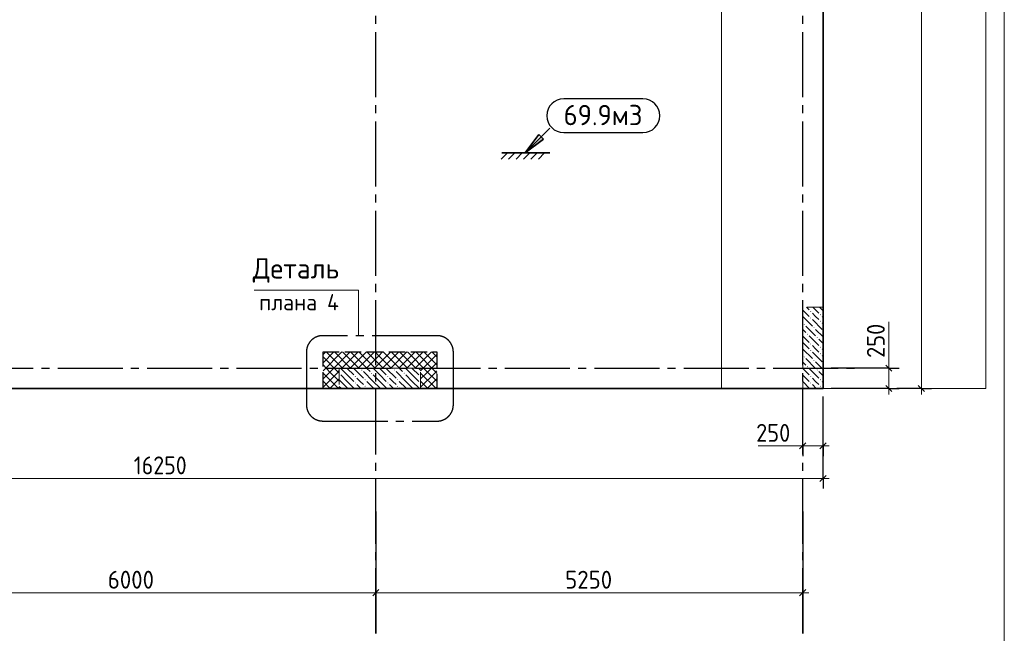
# Model space of a CAD drawing. Header units: millimetres. Extents: x 0 to 59400, y 0 to 42000.
# Tile 3 of 22: x 15433 to 27542, y 16519 to 24071. Entities that reach past the tile are written whole.
import ezdxf

# ---------------------------------------------------------------- set-up
doc = ezdxf.new("R2010")
doc.units = ezdxf.units.MM
doc.linetypes.add('______2', pattern=[270, 200, -70])
doc.linetypes.add('______5', pattern=[1100, 800, -100, 100, -100])
for name, color, linetype, lineweight in [('Standard', 7, 'Continuous', 25), ('ЖБ Перекрытие верхний уровень', 7, 'Continuous', 18), ('Общий01', 7, 'Continuous', 13), ('Примечания', 7, 'Continuous', 13), ('Размерная линия_ общее', 7, 'Continuous', 13)]:
    doc.layers.add(name, color=color, linetype=linetype, lineweight=lineweight)
doc.layers.add('ЖБ Пилон', color=7, linetype='______2', lineweight=13, true_color=0xa0a0a0)
doc.layers.add('Оси', color=7, linetype='______5', lineweight=13, true_color=0x656565)
doc.styles.add('ISOCPEUR', font='txt')

msp = doc.modelspace()

# ---------------------------------------------------------------- hatches: boundary and pattern name
at = {"layer": 'Standard', "linetype": 'Continuous', "lineweight": 35, "transparency": 33554687}
msp.add_hatch(color=7, dxfattribs=at).paths.add_polyline_path([(21847, 22630), (21649, 22432), (21876, 22602)])
at = {"layer": 'ЖБ Пилон', "linetype": 'Continuous', "lineweight": 18, "transparency": 33554687}
for points in [[(25154, 20480), (25161, 20486), (25167, 20480), (25161, 20473)], [(25154, 20480), (25161, 20486), (25167, 20480), (25161, 20473)], [(25154, 20400), (25161, 20406), (25167, 20400), (25161, 20393)], [(25154, 20400), (25161, 20406), (25167, 20400), (25161, 20393)], [(25274, 20440), (25281, 20446), (25287, 20440), (25281, 20433)], [(25274, 20440), (25281, 20446), (25287, 20440), (25281, 20433)], [(25274, 20360), (25281, 20366), (25287, 20360), (25281, 20353)], [(25274, 20360), (25281, 20366), (25287, 20360), (25281, 20353)], [(25074, 20320), (25081, 20326), (25087, 20320), (25081, 20313)], [(25074, 20320), (25081, 20326), (25087, 20320), (25081, 20313)], [(25194, 20280), (25201, 20286), (25207, 20280), (25201, 20273)], [(25194, 20280), (25201, 20286), (25207, 20280), (25201, 20273)], [(25114, 20200), (25121, 20206), (25127, 20200), (25121, 20193)], [(25114, 20200), (25121, 20206), (25127, 20200), (25121, 20193)], [(25234, 20160), (25241, 20166), (25247, 20160), (25241, 20153)], [(25234, 20160), (25241, 20166), (25247, 20160), (25241, 20153)], [(25154, 20080), (25161, 20086), (25167, 20080), (25161, 20073)], [(25154, 20080), (25161, 20086), (25167, 20080), (25161, 20073)], [(25154, 20000), (25161, 20006), (25167, 20000), (25161, 19993)], [(25154, 20000), (25161, 20006), (25167, 20000), (25161, 19993)], [(25274, 20040), (25281, 20046), (25287, 20040), (25281, 20033)], [(25274, 20040), (25281, 20046), (25287, 20040), (25281, 20033)], [(25074, 19920), (25081, 19926), (25087, 19920), (25081, 19913)], [(25074, 19920), (25081, 19926), (25087, 19920), (25081, 19913)], [(25194, 19880), (25201, 19886), (25207, 19880), (25201, 19873)], [(25194, 19880), (25201, 19886), (25207, 19880), (25201, 19873)], [(25274, 19960), (25281, 19966), (25287, 19960), (25281, 19953)], [(25274, 19960), (25281, 19966), (25287, 19960), (25281, 19953)], [(19634, 19760), (19641, 19766), (19647, 19760), (19641, 19753)], [(20034, 19760), (20041, 19766), (20047, 19760), (20041, 19753)], [(25114, 19800), (25121, 19806), (25127, 19800), (25121, 19793)], [(25114, 19800), (25121, 19806), (25127, 19800), (25121, 19793)], [(25234, 19760), (25241, 19766), (25247, 19760), (25241, 19753)], [(25234, 19760), (25241, 19766), (25247, 19760), (25241, 19753)], [(19363, 19724), (19367, 19720), (19363, 19715)], [(19554, 19680), (19561, 19686), (19567, 19680), (19561, 19673)], [(19674, 19640), (19681, 19646), (19687, 19640), (19681, 19633)], [(19754, 19720), (19761, 19726), (19767, 19720), (19761, 19713)], [(19954, 19680), (19961, 19686), (19967, 19680), (19961, 19673)], [(20074, 19640), (20081, 19646), (20087, 19640), (20081, 19633)], [(20154, 19720), (20161, 19726), (20167, 19720), (20161, 19713)], [(20354, 19680), (20361, 19686), (20363, 19684), (20363, 19675), (20361, 19673)], [(25154, 19680), (25161, 19686), (25167, 19680), (25161, 19673)], [(25154, 19680), (25161, 19686), (25167, 19680), (25161, 19673)], [(25274, 19640), (25281, 19646), (25287, 19640), (25281, 19633)], [(25274, 19640), (25281, 19646), (25287, 19640), (25281, 19633)], [(19554, 19600), (19561, 19606), (19567, 19600), (19561, 19593)], [(19674, 19560), (19681, 19566), (19687, 19560), (19681, 19553)], [(19954, 19600), (19961, 19606), (19967, 19600), (19961, 19593)], [(20074, 19560), (20081, 19566), (20087, 19560), (20081, 19553)], [(20354, 19600), (20361, 19606), (20363, 19604), (20363, 19595), (20361, 19593)], [(25154, 19600), (25161, 19606), (25167, 19600), (25161, 19593)], [(25154, 19600), (25161, 19606), (25167, 19600), (25161, 19593)], [(25274, 19560), (25281, 19566), (25287, 19560), (25281, 19553)], [(25274, 19560), (25281, 19566), (25287, 19560), (25281, 19553)]]:
    msp.add_hatch(color=7, dxfattribs=at).paths.add_polyline_path(points, flags=16)

# ---------------------------------------------------------------- linework, layer by layer
at = {"layer": 'Standard', "color": 7, "linetype": 'Continuous', "lineweight": 25, "transparency": 33554687}
for p, q in [((23098, 23097), (22123, 23097)), ((23098, 22680), (22123, 22680))]:
    msp.add_line(p, q, dxfattribs=at)
at = {"layer": 'Standard', "color": 7, "linetype": 'Continuous', "lineweight": 35, "transparency": 33554687}
for p, q in [((21954, 22737), (21649, 22432)), ((21819, 22659), (21649, 22432)), ((21876, 22602), (21819, 22659)), ((21847, 22630), (21861, 22644)), ((21649, 22432), (21876, 22602)), ((21431, 22432), (21354, 22356)), ((21364, 22432), (21953, 22432)), ((21522, 22432), (21446, 22356)), ((21614, 22432), (21537, 22356)), ((21705, 22432), (21629, 22356)), ((21649, 22432), (21649, 22432)), ((21649, 22432), (21649, 22432)), ((21649, 22432), (21649, 22432)), ((21797, 22432), (21720, 22356)), ((21888, 22432), (21812, 22356))]:
    msp.add_line(p, q, dxfattribs=at)
at = {"layer": 'Standard', "color": 7, "linetype": '______5', "lineweight": -3, "transparency": 33554687}
for p, q in [((20566, 20182), (19159, 20182)), ((18959, 19982), (18959, 19332)), ((20766, 19331), (20766, 19982)), ((19159, 19132), (20566, 19131))]:
    msp.add_line(p, q, dxfattribs=at)
at = {"layer": 'Standard', "color": 9, "linetype": '______2', "lineweight": -3, "true_color": 0xc7c7c7, "transparency": 33554687}
for p, q in [((19163, 19982), (20563, 19982)), ((19163, 19532), (19163, 19982)), ((20563, 19982), (20563, 19532)), ((20563, 19532), (19163, 19532))]:
    msp.add_line(p, q, dxfattribs=at)
at = {"layer": 'Standard', "color": 9, "linetype": 'Continuous', "lineweight": -3, "true_color": 0xc7c7c7, "transparency": 33554687}
for p, q in [((19163, 19949), (19196, 19982)), ((19163, 19849), (19296, 19982)), ((19163, 19749), (19396, 19982)), ((19203, 19982), (19403, 19782)), ((19249, 19735), (19496, 19982)), ((19303, 19982), (19503, 19782)), ((19396, 19782), (19596, 19982)), ((19403, 19982), (19603, 19782)), ((19496, 19782), (19696, 19982)), ((19503, 19982), (19703, 19782)), ((19596, 19782), (19796, 19982)), ((19603, 19982), (19803, 19782)), ((19703, 19982), (19849, 19835)), ((19803, 19982), (19849, 19935)), ((19849, 19935), (19896, 19982)), ((19849, 19835), (19996, 19982)), ((19896, 19782), (20096, 19982)), ((19903, 19982), (20103, 19782)), ((19996, 19782), (20196, 19982)), ((20003, 19982), (20203, 19782)), ((20096, 19782), (20296, 19982)), ((20103, 19982), (20303, 19782)), ((20196, 19782), (20396, 19982)), ((20203, 19982), (20449, 19735)), ((20296, 19782), (20496, 19982)), ((20303, 19982), (20549, 19735)), ((20403, 19982), (20563, 19822)), ((20503, 19982), (20563, 19922)), ((19163, 19922), (19349, 19735)), ((19696, 19782), (19849, 19935)), ((19849, 19935), (20003, 19782)), ((20363, 19749), (20563, 19949)), ((19163, 19822), (19249, 19735)), ((19349, 19735), (19363, 19749)), ((19796, 19782), (19849, 19835)), ((19849, 19835), (19903, 19782)), ((20449, 19735), (20563, 19849)), ((20549, 19735), (20563, 19749)), ((19163, 19649), (19249, 19735)), ((19163, 19549), (19349, 19735)), ((19163, 19722), (19353, 19532)), ((19163, 19622), (19253, 19532)), ((19246, 19532), (19363, 19649)), ((19249, 19735), (19363, 19622)), ((19349, 19735), (19363, 19722)), ((20363, 19649), (20449, 19735)), ((20363, 19549), (20549, 19735)), ((20363, 19722), (20553, 19532)), ((20363, 19622), (20453, 19532)), ((20446, 19532), (20563, 19649)), ((20449, 19735), (20563, 19622)), ((20549, 19735), (20563, 19722)), ((19346, 19532), (19363, 19549)), ((20546, 19532), (20563, 19549))]:
    msp.add_line(p, q, dxfattribs=at)
at = {"layer": 'Standard', "color": 7, "linetype": 'Continuous', "lineweight": 18, "transparency": 33554687}
msp.add_lwpolyline([(27542, 41500), (2000, 41500), (2000, 12146), (27542, 12146), (27542, 41500)], dxfattribs=at)
at = {"layer": 'Standard', "color": 7, "linetype": 'Continuous', "lineweight": 13, "transparency": 33554687}
for points in [[(27313, 38032), (6813, 38032), (6813, 19532), (27313, 19532), (27313, 38032)], [(6813, 19532), (25313, 19532), (25313, 38032), (6813, 38032), (6813, 19532)], [(24063, 19532), (25313, 19532), (25313, 29032), (24063, 29032), (24063, 19532)]]:
    msp.add_lwpolyline(points, dxfattribs=at)
at = {"layer": 'Standard', "color": 7, "linetype": 'Continuous', "lineweight": 25, "transparency": 33554687}
for centre, start, end in [((22123, 22889), 90, 270), ((23098, 22889), 270, 90)]:
    msp.add_arc(centre, 208, start, end, dxfattribs=at)
at = {"layer": 'Standard', "color": 7, "linetype": '______5', "lineweight": -3, "transparency": 33554687}
for centre, start, end in [((19159, 19982), 90, 180), ((20566, 19982), 0, 90), ((19159, 19332), 180, 270), ((20566, 19331), 270, 0)]:
    msp.add_arc(centre, 200, start, end, dxfattribs=at)
at = {"layer": 'ЖБ Перекрытие верхний уровень', "color": 7, "linetype": 'Continuous', "lineweight": 35, "transparency": 33554687}
for p, q in [((25313, 19532), (25313, 38032)), ((9063, 19532), (25313, 19532))]:
    msp.add_line(p, q, dxfattribs=at)
at = {"layer": 'ЖБ Пилон', "color": 253, "linetype": '______2', "lineweight": 13, "true_color": 0xa0a0a0, "transparency": 33554687}
for p, q in [((25313, 20532), (25063, 20532)), ((25063, 20532), (25063, 19532)), ((25313, 20532), (25063, 20532)), ((25063, 20532), (25063, 19532)), ((25313, 19532), (25313, 20532)), ((25313, 19532), (25313, 20532)), ((19363, 19782), (19363, 19532)), ((20363, 19782), (19363, 19782)), ((20363, 19532), (20363, 19782)), ((19363, 19532), (20363, 19532)), ((25063, 19532), (25313, 19532)), ((25063, 19532), (25313, 19532))]:
    msp.add_line(p, q, dxfattribs=at)
at = {"layer": 'ЖБ Пилон', "color": 9, "linetype": 'Continuous', "lineweight": 18, "true_color": 0xc7c7c7, "transparency": 33554687}
for p, q in [((25063, 20497), (25141, 20420)), ((25063, 20497), (25141, 20420)), ((25108, 20532), (25141, 20500)), ((25108, 20532), (25141, 20500)), ((25188, 20532), (25261, 20460)), ((25188, 20532), (25261, 20460)), ((25313, 20487), (25268, 20532)), ((25313, 20487), (25268, 20532)), ((25063, 20417), (25181, 20300)), ((25063, 20417), (25181, 20300)), ((25221, 20420), (25181, 20460)), ((25221, 20420), (25181, 20460)), ((25181, 20380), (25301, 20260)), ((25181, 20380), (25301, 20260)), ((25261, 20380), (25221, 20420)), ((25261, 20380), (25221, 20420)), ((25301, 20420), (25313, 20407)), ((25301, 20420), (25313, 20407)), ((25101, 20220), (25063, 20257)), ((25101, 20220), (25063, 20257)), ((25101, 20300), (25221, 20180)), ((25101, 20300), (25221, 20180)), ((25221, 20260), (25313, 20167)), ((25221, 20260), (25313, 20167)), ((25301, 20340), (25313, 20327)), ((25301, 20340), (25313, 20327)), ((25063, 20177), (25141, 20100)), ((25063, 20177), (25141, 20100)), ((25141, 20180), (25261, 20060)), ((25141, 20180), (25261, 20060)), ((25313, 20087), (25261, 20140)), ((25313, 20087), (25261, 20140)), ((25063, 20097), (25141, 20020)), ((25063, 20097), (25141, 20020)), ((25063, 20017), (25181, 19900)), ((25063, 20017), (25181, 19900)), ((25221, 20020), (25181, 20060)), ((25221, 20020), (25181, 20060)), ((25261, 19980), (25221, 20020)), ((25261, 19980), (25221, 20020)), ((25301, 20020), (25313, 20007)), ((25301, 20020), (25313, 20007)), ((25101, 19900), (25221, 19780)), ((25101, 19900), (25221, 19780)), ((25181, 19980), (25301, 19860)), ((25181, 19980), (25301, 19860)), ((25221, 19860), (25313, 19767)), ((25221, 19860), (25313, 19767)), ((25301, 19940), (25313, 19927)), ((25301, 19940), (25313, 19927)), ((19461, 19700), (19378, 19782)), ((19461, 19780), (19541, 19700)), ((19541, 19780), (19661, 19660)), ((19618, 19782), (19621, 19780)), ((19781, 19620), (19661, 19740)), ((19698, 19782), (19741, 19740)), ((19861, 19700), (19778, 19782)), ((19861, 19780), (19941, 19700)), ((19941, 19780), (20061, 19660)), ((20018, 19782), (20021, 19780)), ((20181, 19620), (20061, 19740)), ((20098, 19782), (20141, 19740)), ((20261, 19700), (20178, 19782)), ((20261, 19780), (20341, 19700)), ((20341, 19780), (20363, 19757)), ((25101, 19820), (25063, 19857)), ((25101, 19820), (25063, 19857)), ((25063, 19777), (25141, 19700)), ((25063, 19777), (25141, 19700)), ((25141, 19780), (25261, 19660)), ((25141, 19780), (25261, 19660)), ((25313, 19687), (25261, 19740)), ((25313, 19687), (25261, 19740)), ((19381, 19700), (19461, 19620)), ((19381, 19620), (19461, 19540)), ((19461, 19700), (19541, 19620)), ((19621, 19620), (19581, 19660)), ((19661, 19580), (19621, 19620)), ((19701, 19620), (19781, 19540)), ((19781, 19700), (19861, 19620)), ((19781, 19620), (19861, 19540)), ((19861, 19700), (19941, 19620)), ((20021, 19620), (19981, 19660)), ((20061, 19580), (20021, 19620)), ((20101, 19620), (20181, 19540)), ((20181, 19700), (20261, 19620)), ((20181, 19620), (20261, 19540)), ((20261, 19700), (20341, 19620)), ((25063, 19697), (25141, 19620)), ((25063, 19697), (25141, 19620)), ((25063, 19617), (25148, 19532)), ((25221, 19620), (25181, 19660)), ((25221, 19620), (25181, 19660)), ((25261, 19580), (25221, 19620)), ((25261, 19580), (25221, 19620)), ((25301, 19620), (25313, 19607)), ((25301, 19620), (25313, 19607)), ((25181, 19580), (25228, 19532)), ((25301, 19540), (25308, 19532))]:
    msp.add_line(p, q, dxfattribs=at)
for points in [[(19381, 19620), (19363, 19637), (19363, 19637)], [(19461, 19620), (19548, 19532), (19548, 19532), (19548, 19532), (19548, 19532)], [(19861, 19620), (19948, 19532), (19948, 19532), (19948, 19532), (19948, 19532)], [(20261, 19620), (20348, 19532), (20348, 19532), (20348, 19532), (20348, 19532)], [(25063, 19617), (25148, 19532), (25148, 19532), (25148, 19532), (25148, 19532)], [(19363, 19557), (19363, 19557), (19381, 19540)], [(19581, 19580), (19628, 19532), (19628, 19532), (19628, 19532), (19628, 19532)], [(19701, 19540), (19708, 19532), (19708, 19532), (19708, 19532), (19708, 19532)], [(19981, 19580), (20028, 19532), (20028, 19532), (20028, 19532), (20028, 19532)], [(20101, 19540), (20108, 19532), (20108, 19532), (20108, 19532), (20108, 19532)], [(25181, 19580), (25228, 19532), (25228, 19532), (25228, 19532), (25228, 19532)], [(25301, 19540), (25308, 19532), (25308, 19532), (25308, 19532), (25308, 19532)]]:
    msp.add_lwpolyline(points, dxfattribs=at)
at = {"layer": 'Общий01', "color": 7, "linetype": 'Continuous', "lineweight": 13, "transparency": 33554687}
msp.add_lwpolyline([(18316, 20744), (19601, 20744), (19601, 20182)], dxfattribs=at)
at = {"layer": 'Оси', "color": 8, "linetype": '______5', "lineweight": -3, "transparency": 33554687}
for p, q in [((19813, 16519), (19813, 38805)), ((25063, 16519), (25063, 38805)), ((3800, 19782), (25730, 19782))]:
    msp.add_line(p, q, dxfattribs=at)
at = {"layer": 'Оси', "color": 7, "linetype": 'Continuous', "lineweight": 25, "transparency": 33554687}
for p, q in [((19813, 18019), (19813, 16519)), ((25063, 18019), (25063, 16519))]:
    msp.add_line(p, q, dxfattribs=at)
at = {"layer": 'Примечания', "color": 7, "linetype": 'Continuous', "lineweight": 13, "transparency": 33554687}
for p, q in [((26122, 19782), (26122, 20352)), ((24513, 18826), (25063, 18826))]:
    msp.add_line(p, q, dxfattribs=at)
at = {"layer": 'Размерная линия_ общее', "color": 253, "linetype": 'Continuous', "lineweight": -3, "true_color": 0xa0a0a0, "transparency": 33554687}
for p, q in [((26122, 19782), (25413, 19782)), ((26122, 19782), (25997, 19782)), ((26122, 19782), (26247, 19782)), ((26122, 19532), (25413, 19532)), ((26122, 19532), (25997, 19532)), ((26122, 19532), (26247, 19532)), ((26522, 19532), (26222, 19532)), ((26522, 19532), (26397, 19532)), ((26522, 19532), (26647, 19532)), ((25063, 18826), (25063, 19432)), ((25313, 18426), (25313, 19432)), ((25313, 18826), (25313, 19432)), ((25063, 18826), (25063, 18951)), ((25313, 18826), (25313, 18951)), ((25063, 18826), (25063, 18701)), ((25313, 18826), (25313, 18701)), ((25313, 18426), (25313, 18551)), ((25313, 18426), (25313, 18301)), ((19813, 17019), (19813, 17144)), ((25063, 17019), (25063, 17144)), ((19813, 17019), (19813, 16894)), ((19813, 17019), (19813, 16719)), ((25063, 17019), (25063, 16894)), ((25063, 17019), (25063, 16719))]:
    msp.add_line(p, q, dxfattribs=at)
at = {"layer": 'Размерная линия_ общее', "color": 7, "linetype": 'Continuous', "lineweight": 25, "transparency": 33554687}
for p, q in [((26159, 19745), (26084, 19819)), ((26159, 19495), (26084, 19570)), ((26484, 19570), (26559, 19495)), ((25025, 18788), (25100, 18863)), ((25275, 18788), (25350, 18863)), ((25275, 18388), (25350, 18463)), ((19775, 16982), (19850, 17057)), ((25025, 16982), (25100, 17057))]:
    msp.add_line(p, q, dxfattribs=at)
at = {"layer": 'Размерная линия_ общее', "color": 7, "linetype": 'Continuous', "lineweight": 13, "transparency": 33554687}
for p, q in [((26122, 19782), (26122, 19857)), ((26122, 19532), (26122, 19782)), ((26122, 19532), (26122, 19457)), ((26522, 19532), (26522, 19457)), ((25063, 18826), (24988, 18826)), ((25063, 18826), (25313, 18826)), ((25313, 18826), (25388, 18826)), ((9063, 18426), (25313, 18426)), ((25313, 18426), (25388, 18426)), ((13813, 17019), (19813, 17019)), ((19813, 17019), (25063, 17019)), ((25063, 17019), (25138, 17019))]:
    msp.add_line(p, q, dxfattribs=at)
msp.add_lwpolyline([(26522, 38032), (26522, 28805), (26522, 28805), (26522, 19532)], dxfattribs=at)

# ---------------------------------------------------------------- texts
at = {"layer": 'Standard', "color": 7, "linetype": 'Continuous', "lineweight": 25, "transparency": 33554687, "insert": (22123, 22772), "char_height": 250, "width": 1093.07, "attachment_point": 7, "style": 'ISOCPEUR'}
msp.add_mtext('\\W0.95;69.9м3', dxfattribs=at)
at = {"layer": 'Общий01', "color": 7, "linetype": 'Continuous', "lineweight": 25, "transparency": 33554687, "attachment_point": 7, "style": 'ISOCPEUR'}
for s, insert, char_height, width in [('\\W0.96;Деталь', (18300, 20834), 250, 1294.23), ('\\W0.96;плана 4', (18377, 20494), 200, 1115.65)]:
    msp.add_mtext(s, dxfattribs=dict(at, insert=insert, char_height=char_height, width=width))
at = {"layer": 'Размерная линия_ общее', "color": 7, "linetype": 'Continuous', "lineweight": 25, "transparency": 33554687, "insert": (26072, 19909), "char_height": 220, "width": 562, "attachment_point": 7, "rotation": 90, "style": 'ISOCPEUR'}
msp.add_mtext('\\W0.91;250', dxfattribs=at)
at = {"layer": 'Размерная линия_ общее', "color": 7, "linetype": 'Continuous', "lineweight": 25, "transparency": 33554687, "char_height": 220, "attachment_point": 7, "style": 'ISOCPEUR'}
for s, insert, width in [('\\W0.91;250', (24490, 18876), 561.98), ('\\W0.89;16250', (16836, 18476), 823.55), ('\\W0.93;6000', (16516, 17069), 718.11), ('\\W0.93;5250', (22141, 17069), 718.09)]:
    msp.add_mtext(s, dxfattribs=dict(at, insert=insert, width=width))

doc.saveas('drawing.dxf')
